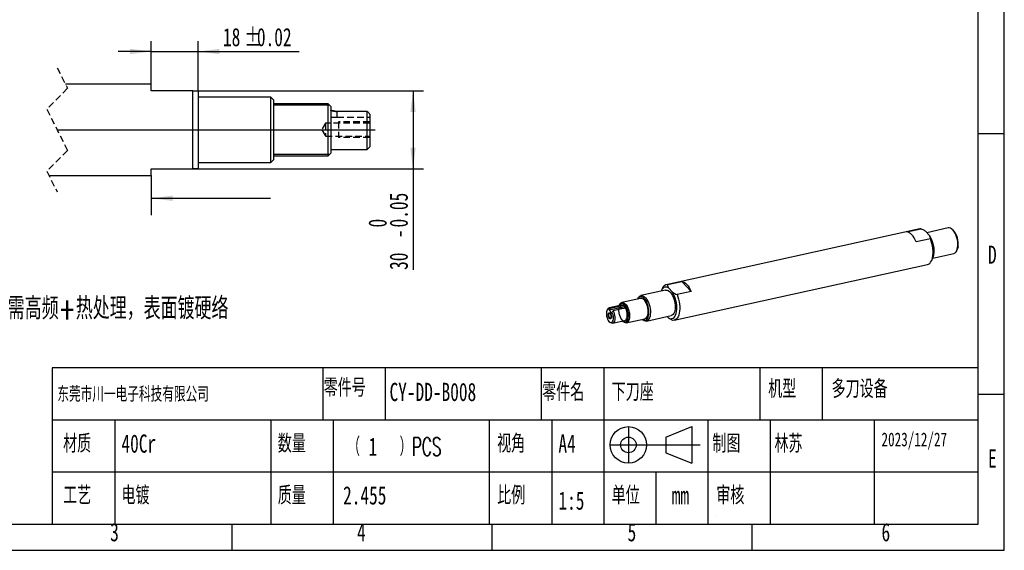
# Model space of a CAD drawing. Extents: x 0 to 297, y 0 to 210.
# Tile 2 of 3: x 108 to 297, y 0 to 102. Entities that reach past the tile are written whole.
import ezdxf

# ---------------------------------------------------------------- set-up
doc = ezdxf.new("R2010")
doc.units = 0
for name, pattern in [('SLD-中心线', [34.29, 30.48, -1.27, 1.27, -1.27]), ('SLD-实线', [0]), ('SLD-虚线', [1.905, 1.27, -0.635])]:
    doc.linetypes.add(name, pattern=pattern)
doc.layers.get('0').update_dxf_attribs({"linetype": 'CONTINUOUS'})
doc.layers.add('图框', color=7, linetype='SLD-实线')
doc.styles.add('SLDTEXTSTYLE0', font='TXT', dxfattribs={"width": 0.7, "bigfont": 'bigfont'})
doc.styles.add('SLDTEXTSTYLE1', font='TXT', dxfattribs={"width": 0.7})
doc.styles.add('SLDTEXTSTYLE2', font='TXT', dxfattribs={"width": 0.611111, "bigfont": 'bigfont'})
doc.dimstyles.new('SLDDIMSTYLE10', dxfattribs={"dimtxt": 3.5, "dimasz": 4.08, "dimexe": 0, "dimexo": 0.0625, "dimgap": 0.875, "dimtad": 2, "dimlfac": 2, "dimrnd": 1e-09, "dimzin": 12, "dimtxsty": 'SLDTEXTSTYLE1', "dimsah": 1, "dimcen": 0.09, "dimazin": 3, "dimtol": 1, "dimtm": 0.05, "dimtfac": 1, "dimtofl": 0, "dimtmove": 0, "dimatfit": 3, "dimtolj": 1})
doc.dimstyles.new('SLDDIMSTYLE2', dxfattribs={"dimtxt": 3.5, "dimasz": 4.08, "dimexe": 0, "dimexo": 0.0625, "dimgap": 0.875, "dimtad": 2, "dimlfac": 2, "dimrnd": 1e-09, "dimzin": 12, "dimtxsty": 'SLDTEXTSTYLE1', "dimsah": 1, "dimcen": 0.09, "dimazin": 3, "dimtfac": 1, "dimtmove": 0, "dimatfit": 3, "dimtolj": 1, "dimtzin": 12})

# ---------------------------------------------------------------- blocks, each defined once
blk = doc.blocks.new('SW_BROKEN_VIEW_1')
at = {"color": 0, "linetype": 'SLD-实线'}
blk.add_line((0, 0), (0, -7.62), dxfattribs=at)
blk = doc.blocks.new('_D_10')
at = {"layer": '图框'}
for p, q in [((133.03, 89.48), (133.03, 97.76)), ((142.03, 88.23), (142.03, 97.76)), ((133.03, 95.76), (126.68, 95.76)), ((133.03, 95.76), (142.03, 95.76)), ((142.03, 95.76), (161.48, 95.76))]:
    blk.add_line(p, q, dxfattribs=at)
for points in [[(133.03, 95.76), (128.95, 96.27), (128.95, 95.26)], [(142.03, 95.76), (146.11, 95.26), (146.11, 96.27)]]:
    blk.add_solid(points, dxfattribs=at)
at = {"layer": '图框', "char_height": 3.5, "attachment_point": 1, "style": 'SLDTEXTSTYLE1'}
for s, insert in [('18', (146.81, 100.28)), ('%%p', (150.89, 100.28)), ('0.02', (153.33, 100.28))]:
    blk.add_mtext(s, dxfattribs=dict(at, insert=insert))
blk = doc.blocks.new('_D_11')
at = {"layer": '图框'}
for p, q in [((141.03, 88.23), (185.34, 88.23)), ((183.34, 88.23), (183.34, 73.23)), ((141.03, 73.23), (185.34, 73.23)), ((183.34, 73.23), (183.34, 53.83))]:
    blk.add_line(p, q, dxfattribs=at)
for points in [[(183.34, 88.23), (182.83, 84.15), (183.85, 84.15)], [(183.34, 73.23), (183.85, 77.31), (182.83, 77.31)]]:
    blk.add_solid(points, dxfattribs=at)
at = {"layer": '图框', "char_height": 3.5, "attachment_point": 1, "rotation": 90, "style": 'SLDTEXTSTYLE1'}
for s, insert in [('0.05', (178.83, 61.98)), ('0', (174.76, 61.98)), ('-', (178.83, 59.94)), ('30', (178.83, 53.83))]:
    blk.add_mtext(s, dxfattribs=dict(at, insert=insert))

msp = doc.modelspace()

# ---------------------------------------------------------------- linework, layer by layer
at = {"color": 7, "linetype": 'SLD-虚线'}
for p, q in [((114.92870162, 92.6554421), (116.92870162, 88.6929421)), ((116.92870162, 88.6929421), (112.92870162, 84.6929421)), ((112.92870162, 84.6929421), (116.92870162, 76.7679421)), ((168.78066003, 83.13044221), (168.78066003, 84.26597589)), ((166.5306592, 81.98044207), (165.77958107, 80.7304421)), ((166.5306592, 81.98044207), (166.5306592, 79.48044213)), ((175.03066152, 81.98044207), (166.5306592, 81.98044207)), ((167.53066123, 83.13044221), (168.78066003, 83.13044221)), ((168.78066003, 83.13044221), (175.03066152, 83.13044221)), ((175.03066152, 82.23044211), (169.03065682, 82.23044211)), ((169.03065682, 82.23044211), (169.03065682, 79.23044208)), ((165.77958107, 80.7304421), (166.5306592, 79.48044213)), ((166.5306592, 79.48044213), (175.03066152, 79.48044213)), ((175.03066152, 79.23044208), (169.03065682, 79.23044208)), ((116.92870162, 76.7679421), (112.92870162, 72.7679421)), ((112.92870162, 72.7679421), (114.92870162, 68.8054421))]:
    msp.add_line(p, q, dxfattribs=at)
at = {"color": 7, "linetype": 'SLD-实线'}
for p, q in [((133.03065837, 89.48044213), (116.5312247, 89.48044213)), ((133.03065837, 88.23044193), (133.03065837, 89.48044213)), ((141.03065968, 88.23044193), (133.03065837, 88.23044193)), ((141.03065968, 73.23044226), (141.03065968, 88.23044193)), ((141.03065968, 88.23044193), (142.0306617, 88.23044193)), ((142.0306617, 88.23044193), (142.0306617, 73.23044226)), ((156.03066027, 86.98044219), (142.0306617, 86.98044219)), ((156.53066129, 86.48044211), (156.03066027, 86.98044219)), ((156.03066027, 80.7304421), (156.03066027, 86.98044219)), ((156.53066129, 86.48044211), (156.53066129, 80.7304421)), ((167.03066021, 85.73044199), (156.53066129, 85.73044199)), ((167.28065699, 85.48044194), (156.53066129, 85.48044194)), ((167.53066123, 85.2304419), (167.03066021, 85.73044199)), ((167.03066021, 75.73044221), (167.03066021, 85.73044199)), ((167.53066123, 85.2304419), (167.53066123, 76.23044229)), ((174.53066051, 84.26597589), (168.78066003, 84.26597589)), ((174.53066051, 76.98044218), (174.53066051, 84.26597589)), ((175.03066152, 83.73044212), (175.03066152, 77.48044203)), ((156.03066027, 74.480442), (156.03066027, 80.7304421)), ((156.53066129, 80.7304421), (156.53066129, 74.98044209)), ((167.28065699, 75.98044225), (156.53066129, 75.98044225)), ((156.53066129, 75.73044221), (167.03066021, 75.73044221)), ((167.03066021, 75.73044221), (167.53066123, 76.23044229)), ((167.53066123, 76.98044218), (174.53066051, 76.98044218)), ((174.53066051, 76.98044218), (175.03066152, 77.48044203)), ((142.0306617, 74.480442), (156.03066027, 74.480442)), ((156.03066027, 74.480442), (156.53066129, 74.98044209)), ((113.32617864, 71.98044206), (133.03065837, 71.98044206)), ((133.03065837, 73.23044226), (141.03065968, 73.23044226)), ((133.03065837, 71.98044206), (133.03065837, 73.23044226)), ((142.0306617, 73.23044226), (141.03065968, 73.23044226)), ((280.72668454, 61.70151721), (232.01375025, 50.99064331)), ((278.2466369, 61.11992597), (280.97183602, 61.7191357)), ((282.62078557, 60.41097832), (281.82984629, 61.2471135)), ((286.22150542, 61.88581648), (282.08585152, 60.9764796)), ((287.13740965, 61.47623021), (286.98523343, 61.6122263)), ((282.79749606, 59.78915369), (280.07229693, 59.18994396)), ((283.23226682, 56.1091118), (287.29524332, 57.00246855)), ((287.87376617, 57.57118937), (287.95485977, 57.75847623)), ((283.03984959, 55.66103927), (283.20203679, 56.03561299)), ((233.51698331, 44.15395622), (282.2299176, 54.86483012)), ((232.25890173, 51.0082618), (234.98410085, 51.60747153)), ((236.80976088, 49.67748951), (234.98410085, 51.60747153)), ((231.88784794, 49.93907251), (227.11874947, 48.89045548)), ((231.20381826, 50.19443416), (231.04163105, 49.81986044)), ((233.2265515, 49.55030198), (232.43561222, 50.38643717)), ((236.80976088, 49.67748951), (234.08456176, 49.07827978)), ((227.05579832, 48.36467008), (223.47897447, 47.57820731)), ((226.54022662, 48.32173466), (226.50652357, 48.24389697)), ((220.68436038, 46.18688091), (220.60326678, 45.99959405)), ((223.41602332, 47.05242191), (221.03147409, 46.5281134)), ((223.18919562, 46.55214209), (221.06013381, 46.08400949)), ((221.09264301, 46.28168718), (221.06013381, 46.08400949)), ((221.06013381, 46.08400949), (221.5664808, 45.54872879)), ((221.29198425, 46.49557629), (223.25072111, 46.92625828)), ((221.5664808, 45.54872879), (221.59898999, 45.74640647)), ((223.7570681, 46.39097758), (221.79833123, 45.96029558)), ((223.01615619, 47.12323066), (222.9401954, 46.9477981)), ((223.18919562, 46.55214209), (223.25072111, 46.92625828)), ((223.94132717, 46.82290305), (223.87964692, 46.44784585)), ((221.0653038, 43.89825485), (221.21748002, 43.76225875)), ((221.67571683, 43.59810465), (224.06026606, 44.12241316)), ((223.58443814, 44.01778935), (223.72698238, 43.89040111)), ((224.33796479, 43.67152897), (227.91478864, 44.45799174)), ((227.36551389, 44.33721863), (227.42875936, 44.28069773)), ((228.19248737, 44.00710756), (232.96158584, 45.05572459)), ((232.41382156, 44.60835992), (232.15781632, 44.87899382))]:
    msp.add_line(p, q, dxfattribs=at)
at = {"color": 7, "linetype": 'SLD-实线', "flags": 128}
for points in [[(280.07229693, 59.18994396), (279.888316, 59.59300735), (279.68359312, 59.96118983), (279.46186885, 60.28776419), (279.22719441, 60.56676347), (278.98385764, 60.79308995), (278.73630464, 60.96260832), (278.48905855, 61.07222126), (278.2466369, 61.11992597)], [(280.97183602, 61.7191357), (280.7352818, 61.70336037), (280.72668454, 61.70151721)], [(288.02424184, 58.10594076), (288.06217046, 58.45357981), (288.06633144, 58.82687392), (288.03661703, 59.21615495), (287.9737968, 59.61134075), (287.87949777, 60.0021962), (287.75616223, 60.37859835), (287.60698451, 60.73079859), (287.43582823, 61.04967511), (287.24712626, 61.32696917), (287.04576586, 61.55549902), (286.83696218, 61.72934585), (286.62612312, 61.8440071), (286.41870929, 61.89651313), (286.22150542, 61.88581648)], [(282.2299176, 54.86483012), (282.44389112, 54.94312935), (282.64828973, 55.08613056), (282.83066945, 55.28929932), (282.98759793, 55.54881206), (283.11612182, 55.85978481), (283.21382232, 56.21636514), (283.27886075, 56.61184229), (283.31001308, 57.03877349), (283.30669305, 57.48912399), (283.26896314, 57.95441831), (283.1975334, 58.42589972), (283.09374814, 58.89469506), (282.95956057, 59.35198173), (282.79749606, 59.78915369)], [(282.62078557, 60.41097832), (282.81815681, 60.06133714), (282.99419862, 59.67533748), (283.14515316, 59.26121905), (283.26779809, 58.82782175), (283.35951538, 58.38439707), (283.4183472, 57.9404105), (283.44303771, 57.50533955), (283.43305985, 57.08847141), (283.38862662, 56.69870471), (283.31068651, 56.34435954), (283.20203679, 56.03561299)], [(287.29524332, 57.00246855), (287.39104542, 57.03207894), (287.56692911, 57.13731286), (287.72187166, 57.30229246), (287.85186014, 57.52274485), (287.95352792, 57.79296043), (288.02424184, 58.10594076)], [(288.09329739, 58.25044751), (288.02389409, 57.94799938), (287.95485977, 57.75847623)], [(234.98410085, 51.60747153), (235.2265225, 51.55976681), (235.47376859, 51.45015388), (235.72132159, 51.2806355), (235.96465836, 51.05430902), (236.1993328, 50.77530975), (236.42105707, 50.44873538), (236.62577995, 50.0805529), (236.80976088, 49.67748951)], [(232.43561222, 50.38643717), (232.19873538, 50.49585789), (231.96668244, 50.54127238), (231.74440687, 50.52171118), (231.53665345, 50.43759188), (231.34785697, 50.2907101), (231.18204754, 50.08420125), (231.04276461, 49.82247353), (231.01140103, 49.74636163)], [(231.88784794, 49.93907251), (231.98431538, 49.95222486), (232.18799109, 49.93140889), (232.39779788, 49.84755333), (232.60830185, 49.70283), (232.81405107, 49.50098715), (233.00971674, 49.24725241), (233.19023122, 48.94819737), (233.35091928, 48.6115674), (233.48761918, 48.24608105), (233.59679048, 47.86120421), (233.67560568, 47.466905), (233.72202352, 47.07339555), (233.7348418, 46.69086756), (233.71372854, 46.3292283), (233.65923054, 45.99784403), (233.5727593, 45.70529744), (233.45655436, 45.45916533), (233.31362536, 45.26582238), (233.14767411, 45.13027609), (232.96299865, 45.05603702), (232.96158584, 45.05572459)], [(232.41382156, 44.60835992), (232.65069839, 44.4989392), (232.88275133, 44.45352472), (233.10502691, 44.47308591), (233.31278032, 44.55720521), (233.5015768, 44.70408699), (233.66738623, 44.91059584), (233.80666917, 45.17232356), (233.91645243, 45.4836832), (233.99439255, 45.83802837), (234.03882578, 46.22779508), (234.04880364, 46.64466322), (234.02411313, 47.07973416), (233.9652813, 47.52372073), (233.87356401, 47.96714542), (233.75091909, 48.40054271), (233.59996455, 48.81466115), (233.42392274, 49.2006608), (233.2265515, 49.55030198)], [(224.87052891, 44.60783481), (224.69880739, 44.08637207), (224.4067641, 43.79913141), (224.03886, 43.78984262), (223.65110515, 44.05991982), (223.30253171, 44.56824623), (223.04620682, 45.23743374), (222.92115363, 45.96560463), (222.94641035, 46.64190148), (223.11813188, 47.16336422), (223.41017516, 47.45060488), (223.77807926, 47.45989367), (224.16583411, 47.18981646), (224.51440756, 46.68149006), (224.77073244, 46.01230254), (224.89578563, 45.28413166), (224.87052891, 44.60783481)], [(224.64956927, 44.62391227), (224.67924168, 44.92190467), (224.6749004, 45.24395044), (224.63670233, 45.57841001), (224.56602804, 45.91319513), (224.46543189, 46.2362058), (224.33854969, 46.53576757), (224.18996728, 46.8010535), (224.02505483, 47.02247546), (223.8497727, 47.19203069), (223.67045604, 47.30359103), (223.49358583, 47.35312438), (223.32555461, 47.33884048), (223.17243547, 47.2612556), (223.03976254, 47.12317384), (222.93506259, 46.9359438)], [(223.01615619, 47.12323066), (223.11360732, 47.3041534), (223.24841989, 47.4592374), (223.40444699, 47.55536325), (223.5766738, 47.58944141), (223.7595648, 47.56037656), (223.94724172, 47.46910288), (224.13367248, 47.31855398), (224.31286503, 47.11356862), (224.47905998, 46.86073521), (224.62691569, 46.56818001), (224.75167995, 46.24530599), (224.84934274, 45.90249058), (224.91676509, 45.55075217), (224.95177999, 45.2013959), (224.95326205, 44.86565038), (224.92116361, 44.55430674)], [(227.37172487, 44.33858429), (227.52842394, 44.23945054), (227.73141199, 44.16549587), (227.92731966, 44.15614978), (228.11051104, 44.21168114), (228.27571605, 44.33049243), (228.41818204, 44.50916565), (228.53381053, 44.7425607), (228.61927509, 45.02396323), (228.67211706, 45.3452778), (228.69081628, 45.69726078), (228.67483481, 46.06978626), (228.62463239, 46.45213735), (228.54165327, 46.83331452), (228.4282846, 47.20235199), (228.2877878, 47.54863322), (228.12420469, 47.86219634), (227.94224127, 48.1340207), (227.7471323, 48.35628641), (227.5444907, 48.52259929), (227.3401461, 48.62817482), (227.13997713, 48.66997579), (226.94974228, 48.64679966), (226.77491427, 48.55931317), (226.62052257, 48.41003313), (226.51273455, 48.24526262)], [(226.54022662, 48.32173466), (226.56213265, 48.37017918), (226.69212113, 48.59063157), (226.84706368, 48.75561117), (227.02294737, 48.86084509), (227.21521692, 48.90360784), (227.41889263, 48.88279187), (227.62869942, 48.79893631), (227.83920339, 48.65421297), (228.04495261, 48.45237012), (228.24061828, 48.19863538), (228.42113276, 47.89958034), (228.58182082, 47.56295038), (228.71852072, 47.19746403), (228.82769202, 46.81258719), (228.90650722, 46.41828798), (228.95292506, 46.02477853), (228.96574334, 45.64225054), (228.94463007, 45.28061128), (228.89013208, 44.94922701), (228.80366083, 44.65668042), (228.68745589, 44.4105483), (228.5445269, 44.21720536), (228.37857565, 44.08165906), (228.19390018, 44.00741999), (227.9952835, 43.99641091), (227.78786968, 44.04891693), (227.57703061, 44.16357819), (227.42875936, 44.28069773)], [(227.91478864, 44.45799174), (227.98931612, 44.4808358), (228.14534323, 44.57696166), (228.28015579, 44.73204565), (228.38942083, 44.94110325), (228.46962646, 45.19741518), (228.51819483, 45.49274336), (228.5335649, 45.8175957), (228.51524266, 46.16153118), (228.46381701, 46.51349543), (228.3809408, 46.86217603), (228.26927776, 47.19636609), (228.13241681, 47.50532447), (227.97475679, 47.77912101), (227.80136501, 48.00895564), (227.61781444, 48.1874413), (227.43000453, 48.30884131), (227.24397166, 48.36925378), (227.06569506, 48.36673699), (227.05579832, 48.36467008)], [(234.08456176, 49.07827978), (234.24662627, 48.64110782), (234.38081385, 48.18382116), (234.48459911, 47.71502582), (234.55602884, 47.2435444), (234.59375876, 46.77825009), (234.59707879, 46.32789959), (234.56592645, 45.90096839), (234.50088803, 45.50549124), (234.40318752, 45.14891091), (234.27466364, 44.83793816), (234.11773516, 44.57842542), (233.93535544, 44.37525665), (233.73095682, 44.23225545), (233.50838604, 44.15211305), (233.27183182, 44.13633772)], [(221.09264301, 46.28168718), (220.94176698, 46.30122945), (220.80348945, 46.25422914), (220.68502391, 46.14313811), (220.59255036, 45.97375164), (220.53089284, 45.75490608), (220.50326784, 45.49801794), (220.51111646, 45.21648827), (220.55402928, 44.92500359), (220.62976766, 44.63876977), (220.73438056, 44.37271872), (220.86241066, 44.14072952), (221.00717902, 43.9549043), (221.16113353, 43.824937), (221.31624286, 43.75760762), (221.46441543, 43.7564285), (221.59792154, 43.82146117), (221.7097966, 43.94931307), (221.79420442, 44.13331457), (221.84674172, 44.36386688), (221.86466779, 44.62894279), (221.84704747, 44.91471413), (221.79479997, 45.20627308), (221.71065088, 45.48840994), (221.59898999, 45.74640647)], [(221.4870787, 44.70448999), (221.43285085, 44.53981755), (221.34062666, 44.44910997), (221.22444642, 44.44617667), (221.10199752, 44.53146421), (220.99192169, 44.69198834), (220.91097699, 44.90331071), (220.87148651, 45.13325941), (220.87946232, 45.34682683), (220.93369017, 45.51149928), (221.02591436, 45.60220686), (221.1420946, 45.60514016), (221.26454351, 45.51985262), (221.37461933, 45.35932849), (221.45556403, 45.14800612), (221.49505451, 44.91805742), (221.4870787, 44.70448999)], [(221.43644401, 44.75801806), (221.44381376, 44.92486083), (221.4159957, 45.10531688), (221.35674682, 45.2750146), (221.274069, 45.41103539), (221.17912834, 45.49500889), (221.0847471, 45.515594), (221.003672, 45.4700106), (220.94685267, 45.36441497), (220.92196288, 45.21306839), (220.93236414, 45.03641106), (220.97665169, 44.85830152), (221.04884425, 44.70279446), (221.13919183, 44.59089196), (221.23549248, 44.53770708), (221.32474026, 44.55042274), (221.39488177, 44.6273216), (221.43644401, 44.75801806)], [(221.79833123, 45.96029558), (221.92238192, 45.70020478), (222.02202176, 45.41277146), (222.09297447, 45.11033154), (222.13219494, 44.80586495), (222.13799992, 44.51243861), (222.11014029, 44.24264562), (222.0498117, 44.00806481), (221.95960331, 43.81876377), (221.84338662, 43.68286683), (221.70614935, 43.60620632), (221.55378139, 43.59207232), (221.39282196, 43.64107142), (221.23017903, 43.75110071), (221.21748002, 43.76225875)], [(224.06026606, 44.12241316), (224.16662278, 44.16402974), (224.29431748, 44.27432475), (224.39770475, 44.44200822), (224.47226608, 44.65975157), (224.51474279, 44.91803837), (224.52327843, 45.20558026), (224.49749996, 45.50981026), (224.43853402, 45.81743208), (224.34895771, 46.11500116), (224.23268594, 46.3895123), (224.09480034, 46.62896805), (223.94132717, 46.82290305)], [(223.57480616, 44.02639721), (223.71607507, 43.91947162), (223.89497859, 43.8385584), (224.06821373, 43.8208535), (224.22951932, 43.86699683), (224.37306534, 43.97532065), (224.49366368, 44.14190985), (224.58695559, 44.36074346), (224.64956927, 44.62391227)], [(224.92116361, 44.55430674), (224.85651636, 44.27737183), (224.7613981, 44.04374655), (224.63886602, 43.86093983), (224.4928584, 43.73482721), (224.32806805, 43.66946206), (224.14979145, 43.66694528), (223.96375858, 43.72735774), (223.77594867, 43.84875775), (223.72698238, 43.89040111)]]:
    msp.add_lwpolyline(points, dxfattribs=at)
at = {"color": 7, "linetype": 'SLD-实线'}
for centre, radius, start, end in [((284.2641388, 58.87028218), 3.87900122, 350.80515712, 42.2068401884), ((232.31190652, 49.84870083), 1.16077179, 92.6172304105, 162.6716170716), ((221.12604111, 46.06985306), 0.45692165, 68.704605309, 165.1598996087), ((223.35413623, 45.76299662), 0.80619847, 54.1240190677, 101.8055325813), ((223.48552256, 46.49559054), 0.56115178, 35.6820624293, 97.1144113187)]:
    msp.add_arc(centre, radius, start, end, dxfattribs=at)
for points, knots in [([(168.78066003, 84.26597589), (168.64687048, 84.2703572), (168.39313352, 84.27866652), (168.04603168, 84.33733519), (167.77623564, 84.40367572), (167.61267197, 84.45333742), (167.54303812, 84.47635144), (167.53066123, 84.48044201)], [0, 0, 0, 0, 0.3150204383, 0.5974482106, 0.8272264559, 0.9692907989, 1, 1, 1, 1]), ([(174.53066051, 84.26597589), (174.6750465, 84.11230696), (174.84227957, 83.93432206), (175.00801857, 83.75494789), (175.03066152, 83.73044212)], [0, 0, 0, 0, 0.8633818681, 1, 1, 1, 1]), ([(281.82984629, 61.2471135), (281.76586619, 61.29043234), (281.69933234, 61.332754), (281.56172097, 61.41562314), (281.49055865, 61.45620383), (281.27401398, 61.5740862), (281.12465535, 61.64817089), (280.97183602, 61.7191357)], [0, 0, 0, 0, 0.25, 0.25, 0.5, 0.5, 1, 1, 1, 1]), ([(282.79749606, 59.78915369), (282.78648877, 59.89187656), (282.76826574, 59.99502331), (282.72571624, 60.15063721), (282.70898081, 60.20265844), (282.66944884, 60.30705695), (282.6466858, 60.3592767), (282.62078557, 60.41097832)], [0, 0, 0, 0, 0.5, 0.5, 0.75, 0.75, 1, 1, 1, 1]), ([(232.25890173, 51.0082618), (232.26990901, 50.90553893), (232.28813205, 50.80239218), (232.33068155, 50.64677827), (232.34741697, 50.59475704), (232.38694895, 50.49035853), (232.40971199, 50.43813879), (232.43561222, 50.38643717)], [0, 0, 0, 0, 0.5, 0.5, 0.75, 0.75, 1, 1, 1, 1]), ([(233.2265515, 49.55030198), (233.2905316, 49.50698314), (233.35706545, 49.46466148), (233.49467681, 49.38179234), (233.56583914, 49.34121166), (233.78238381, 49.22332929), (233.93174244, 49.14924459), (234.08456176, 49.07827978)], [0, 0, 0, 0, 0.25, 0.25, 0.5, 0.5, 1, 1, 1, 1]), ([(223.25072111, 46.92625828), (223.27905793, 46.9324889), (223.30870141, 46.93781321), (223.37046273, 46.94661844), (223.40296368, 46.95011758), (223.46822967, 46.95466526), (223.50101331, 46.95574905), (223.5668812, 46.9550986), (223.59989309, 46.9533237), (223.695323, 46.94316824), (223.75649798, 46.92958), (223.83568085, 46.89801638), (223.86045396, 46.88548057), (223.90491052, 46.85675592), (223.92448028, 46.84071261), (223.94132717, 46.82290305)], [0, 0, 0, 0, 0.125, 0.125, 0.25, 0.25, 0.375, 0.375, 0.5, 0.5, 0.75, 0.75, 0.875, 0.875, 1, 1, 1, 1]), ([(223.94132717, 46.82290305), (223.95817417, 46.80509338), (223.97176733, 46.7860799), (223.99277248, 46.74584661), (224.00020576, 46.72436802), (224.00831333, 46.68087848), (224.00909263, 46.65886676), (224.00425609, 46.61467274), (223.99855967, 46.59253322), (223.97261953, 46.52924889), (223.94279353, 46.48971196), (223.883515, 46.44275885), (223.86102301, 46.42887727), (223.81184883, 46.40608172), (223.78540421, 46.39720805), (223.7570681, 46.39097758)], [0, 0, 0, 0, 0.125, 0.125, 0.25, 0.25, 0.375, 0.375, 0.5, 0.5, 0.75, 0.75, 0.875, 0.875, 1, 1, 1, 1]), ([(233.27183182, 44.13633772), (233.11816953, 44.20769398), (232.96857432, 44.28195496), (232.75275724, 44.39947124), (232.68225676, 44.43967075), (232.5446721, 44.52250969), (232.47781267, 44.56503363), (232.41382156, 44.60835992)], [0, 0, 0, 0, 0.5, 0.5, 0.75, 0.75, 1, 1, 1, 1])]:
    msp.add_open_spline(points, degree=3, knots=knots, dxfattribs=at)
at = {"color": 7, "linetype": 'SLD-虚线'}
msp.add_open_spline([(167.53066123, 84.48044201), (167.55269286, 84.47320538), (167.63716881, 84.44545793), (167.82154279, 84.39123734), (168.1145431, 84.32313064), (168.44752873, 84.27437351), (168.67998363, 84.26851375), (168.78066003, 84.26597589)], degree=3, knots=[0, 0, 0, 0, 0.05462861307, 0.2094626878, 0.45253304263, 0.7628916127, 1, 1, 1, 1], dxfattribs=at)
at = {"color": 7, "linetype": 'SLD-实线'}
for points in [[(221.29198425, 46.49557629), (221.22528778, 46.42448541), (221.1587916, 46.35321452), (221.09264301, 46.28168718)], [(221.59898999, 45.74640647), (221.66514429, 45.81793999), (221.73163518, 45.88920515), (221.79833123, 45.96029558)]]:
    msp.add_open_spline(points, degree=3, dxfattribs=at)
at = {"layer": '图框'}
for p, q in [((296.99342736, -0.00062014), (296.99342736, 209.99937986)), ((291.99342736, 79.99937986), (296.99342736, 79.99937986)), ((133.03065968, 67.57979212), (149.5802038, 67.57982649)), ((149.5802038, 67.57982649), (155.9302038, 67.57982649)), ((291.99342736, 34.99937986), (113.99342736, 34.99937986)), ((113.99342736, 34.99937986), (113.99342736, 4.99937986)), ((165.99342736, 34.99937986), (165.99342736, 24.99937986)), ((177.99342736, 34.99937986), (177.99342736, 24.99937986)), ((207.99342736, 34.99937986), (207.99342736, 24.99937986)), ((219.99342736, 34.99937986), (219.99342736, 24.99937986)), ((249.99342736, 34.99937986), (249.99342736, 24.99937986)), ((261.99342736, 34.99937986), (261.99342736, 24.99937986)), ((291.99342736, 29.99937986), (296.99342736, 29.99937986)), ((291.99342736, 24.99937986), (113.99342736, 24.99937986)), ((125.99342736, 24.99937986), (125.99342736, 4.99937986)), ((155.99342736, 24.99937986), (155.99342736, 4.99937986)), ((167.99342736, 24.99937986), (167.99342736, 4.99937986)), ((197.99342736, 24.99937986), (197.99342736, 4.99937986)), ((209.99342736, 24.99937986), (209.99342736, 4.99937986)), ((219.99342736, 24.99937986), (219.99342736, 4.99937986)), ((239.99342736, 24.99937986), (239.99342736, 4.99937986)), ((251.99342736, 24.99937986), (251.99342736, 4.99937986)), ((271.99342736, 24.99937986), (271.99342736, 4.99937986)), ((224.73773209, 23.73699897), (224.73773209, 16.73699897)), ((231.92436187, 21.73699897), (236.92436187, 23.73699897)), ((236.92436187, 23.73699897), (236.92436187, 16.73699897)), ((231.92436187, 21.73699897), (231.92436187, 18.73699897)), ((221.18721314, 20.23699897), (238.53075455, 20.23699897)), ((231.92436187, 18.73699897), (236.92436187, 16.73699897)), ((291.99342736, 14.99937986), (113.99342736, 14.99937986)), ((229.99342736, 14.99937986), (229.99342736, 4.99937986)), ((241.41810012, 6.44035965), (241.41810573, 6.43002782)), ((148.49342736, 4.99937986), (148.49342736, -0.00062014)), ((198.49342736, 4.99937986), (198.49342736, -0.00062014)), ((248.49342736, 4.99937986), (248.49342736, -0.00062014)), ((-0.00657264, -0.00062014), (296.99342736, -0.00062014))]:
    msp.add_line(p, q, dxfattribs=at)
at = {"layer": '图框', "linetype": 'SLD-实线'}
for p, q in [((291.99342736, 4.99937986), (291.99342736, 204.99937986)), ((4.99342736, 4.99937986), (291.99342736, 4.99937986))]:
    msp.add_line(p, q, dxfattribs=at)
at = {"layer": '图框', "linetype": 'SLD-中心线', "ltscale": 2.5}
for p, q in [((114.92870167, 80.7304421), (149.03066099, 80.7304421)), ((114.92870167, 80.7304421), (157.53066331, 80.7304421)), ((156.53066129, 80.7304421), (168.03066224, 80.7304421)), ((165.53065717, 80.7304421), (176.0306561, 80.7304421))]:
    msp.add_line(p, q, dxfattribs=at)
at = {"layer": '图框'}
for radius in [3.5, 1.5]:
    msp.add_circle((224.73773209, 20.23699897), radius, dxfattribs=at)
msp.add_solid([(133.03065968, 67.57979212), (137.11066073, 67.07180059), (137.11065862, 68.08780059)], dxfattribs=at)

# ---------------------------------------------------------------- block references
at = {"color": 7, "linetype": 'CONTINUOUS'}
msp.add_blockref('SW_BROKEN_VIEW_1', (133.03065837, 71.98044206), dxfattribs=at)

# ---------------------------------------------------------------- texts
at = {"layer": '图框', "attachment_point": 1}
for s, insert, char_height, style in [('D', (293.86164369, 58.50718595), 3.5, 'SLDTEXTSTYLE1'), ('需高频+热处理，表面镀硬络', (105.43595639, 48.56808787), 4.2333333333, 'SLDTEXTSTYLE0'), ('零件号', (166.16946492, 32.96539402), 3.5, 'SLDTEXTSTYLE0'), ('CY-DD-B008', (178.81850123, 32.14966673), 3.5, 'SLDTEXTSTYLE1'), ('零件名', (208.15591523, 32.1496665), 3.5, 'SLDTEXTSTYLE0'), ('下刀座', (221.52456829, 32.14966673), 3.5, 'SLDTEXTSTYLE0'), ('机型', (251.60459674, 32.72861318), 3.5, 'SLDTEXTSTYLE0'), ('多刀设备', (263.79028233, 32.72861341), 3.5, 'SLDTEXTSTYLE0'), ('东莞市川一电子科技有限公司', (114.96892962, 31.41890905), 2.9104166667, 'SLDTEXTSTYLE0'), ('材质', (116.0850539, 22.23646881), 3.5, 'SLDTEXTSTYLE0'), ('数量', (157.33900591, 22.23646881), 3.5, 'SLDTEXTSTYLE0'), ('视角', (199.50819743, 22.23646881), 3.5, 'SLDTEXTSTYLE0'), ('制图', (240.86491954, 22.23646881), 3.5, 'SLDTEXTSTYLE0'), ('林苏', (252.80594625, 22.23646904), 3.5, 'SLDTEXTSTYLE0'), ('2023/12/27', (273.39066964, 22.6076125), 2.645833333, 'SLDTEXTSTYLE1'), ('40Cr', (127.28939129, 22.23646904), 3.5, 'SLDTEXTSTYLE1'), ('（    ）PCS', (170.78369658, 21.63516244), 3.5, 'SLDTEXTSTYLE2'), ('1', (174.79309694, 21.63516267), 3.5, 'SLDTEXTSTYLE1'), ('A4', (211.28187088, 22.23646881), 3.5, 'SLDTEXTSTYLE1'), ('E', (293.86164369, 19.36978078), 3.5, 'SLDTEXTSTYLE1'), ('工艺', (116.0850539, 12.29503944), 3.5, 'SLDTEXTSTYLE0'), ('电镀', (127.28939129, 12.29503967), 3.5, 'SLDTEXTSTYLE0'), ('质量', (157.33900591, 12.29503944), 3.5, 'SLDTEXTSTYLE0'), ('2.455', (169.88876399, 12.29503967), 3.5, 'SLDTEXTSTYLE1'), ('比例', (199.50819743, 12.29503944), 3.5, 'SLDTEXTSTYLE0'), ('单位', (221.52456829, 12.29503944), 3.5, 'SLDTEXTSTYLE0'), ('mm', (233.05870789, 12.29503944), 3.5, 'SLDTEXTSTYLE1'), ('审核', (241.6373975, 12.29503944), 3.5, 'SLDTEXTSTYLE0'), ('1:5', (211.28187088, 11.29030755), 3.5, 'SLDTEXTSTYLE1'), ('3', (125.12355909, 5.22519809), 3.5, 'SLDTEXTSTYLE1'), ('4', (172.57206629, 5.22519809), 3.5, 'SLDTEXTSTYLE1'), ('5', (224.57977654, 5.22519809), 3.5, 'SLDTEXTSTYLE1'), ('6', (273.39066964, 5.22519809), 3.5, 'SLDTEXTSTYLE1')]:
    msp.add_mtext(s, dxfattribs=dict(at, insert=insert, char_height=char_height, style=style))

# ---------------------------------------------------------------- dimensions: what is measured, and where the dimension line sits
at = {"layer": '图框'}
dim = msp.add_linear_dim(base=(142.03065968, 95.76400258), p1=(133.03065968, 89.4804421), p2=(142.03065968, 88.2304421), text='<>%%p0.02', dimstyle='SLDDIMSTYLE2', dxfattribs=at)
dim.commit()
dim.dimension.update_dxf_attribs({"geometry": '_D_10', "text_midpoint": (154.14444987, 95.76400258), "dimtype": 160})
dim = msp.add_linear_dim(base=(183.34080345, 73.2304421), p1=(141.03065968, 88.2304421), p2=(141.03065968, 73.2304421), angle=90, dimstyle='SLDDIMSTYLE10', dxfattribs=at)
dim.commit()
dim.dimension.update_dxf_attribs({"geometry": '_D_11', "text_midpoint": (183.34080345, 61.9804421), "dimtype": 160})

doc.saveas('drawing.dxf')
